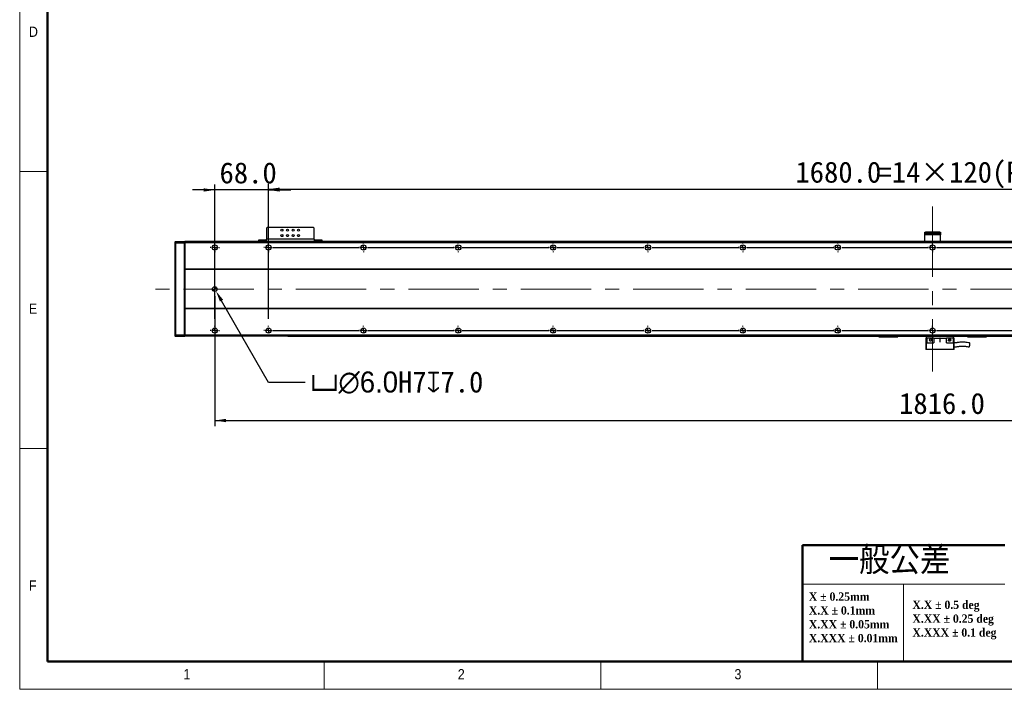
# Model space of a CAD drawing. Header units: millimetres. Extents: x 35 to 2905, y 35 to 2044.
# Tile 1 of 6: x 35 to 1281, y 35 to 881. Entities that reach past the tile are written whole.
import ezdxf

# ---------------------------------------------------------------- set-up
doc = ezdxf.new("R2010")
doc.units = ezdxf.units.MM
doc.header["$LTSCALE"] = 7
doc.header["$PDSIZE"] = -1
doc.linetypes.add('CENTERX2', pattern=[20.32, 12.7, -2.54, 2.54, -2.54])
doc.layers.add('DIMNS', color=7, linetype='Continuous')
doc.styles.add('SLDTEXTSTYLE1', font='Gothic.ttf', dxfattribs={"width": 0.913})
doc.styles.add('SLDTEXTSTYLE2', font='timesbd.ttf', dxfattribs={"width": 0.933})
doc.styles.add('SLDTEXTSTYLE4', font='txt', dxfattribs={"bigfont": 'bigfont'})
doc.styles.add('SLDTEXTSTYLE8', font='txt')
doc.dimstyles.new('SLDDIMSTYLE0', dxfattribs={"dimtxt": 26.6, "dimasz": 14, "dimexe": 0, "dimexo": 0.0625, "dimgap": 6.65, "dimtad": 2, "dimdec": 1, "dimrnd": 1e-09, "dimzin": 4, "dimdsep": 46, "dimtxsty": 'SLDTEXTSTYLE8', "dimsah": 1, "dimcen": 0.09, "dimadec": 0, "dimazin": 1, "dimtfac": 1, "dimtdec": 1, "dimtofl": 0, "dimtmove": 0, "dimatfit": 3, "dimfxl": 0, "dimfrac": 2, "dimtolj": 1, "dimtzin": 12, "dimarcsym": 0})
doc.dimstyles.new('SLDDIMSTYLE1', dxfattribs={"dimtxt": 26.6, "dimasz": 14, "dimexe": 0, "dimexo": 0.0625, "dimgap": 6.65, "dimtad": 2, "dimdec": 1, "dimrnd": 1e-09, "dimzin": 4, "dimdsep": 46, "dimtxsty": 'SLDTEXTSTYLE8', "dimsah": 1, "dimcen": 0.09, "dimadec": 0, "dimazin": 1, "dimtfac": 1, "dimtdec": 1, "dimtmove": 0, "dimatfit": 0, "dimfxl": 0, "dimfrac": 2, "dimtolj": 1, "dimtzin": 12, "dimarcsym": 0})
doc.dimstyles.new('SLDDIMSTYLE4', dxfattribs={"dimtxt": 26.6, "dimasz": 14, "dimexe": 0, "dimexo": 0.0625, "dimgap": 6.65, "dimtad": 0, "dimtih": 1, "dimtoh": 1, "dimdec": 1, "dimrnd": 1e-09, "dimzin": 4, "dimdsep": 46, "dimtxsty": 'SLDTEXTSTYLE8', "dimsah": 1, "dimcen": 0, "dimadec": 0, "dimazin": 1, "dimtfac": 1, "dimtdec": 1, "dimtofl": 0, "dimtmove": 0, "dimatfit": 3, "dimfxl": 0, "dimfrac": 2, "dimtolj": 1, "dimtzin": 12, "dimarcsym": 0})

# ---------------------------------------------------------------- blocks, each defined once
blk = doc.blocks.new('SW_NOTE_0')
at = {"color": 0, "linetype": 'Continuous', "lineweight": 0, "char_height": 10.5, "attachment_point": 1, "style": 'SLDTEXTSTYLE2'}
for s, insert in [('X.X ± 0.5 deg', (0, 13.8)), ('X.XX ± 0.25 deg', (0, -3.7)), ('X.XXX ± 0.1 deg', (0, -21.2))]:
    blk.add_mtext(s, dxfattribs=dict(at, insert=insert))
blk = doc.blocks.new('SW_NOTE_1')
at = {"color": 0, "linetype": 'Continuous', "lineweight": 0, "char_height": 10.5, "attachment_point": 1, "style": 'SLDTEXTSTYLE2'}
for s, insert in [('X ± 0.25mm ', (0, 13.8)), ('X.X ± 0.1mm', (0, -3.7))]:
    blk.add_mtext(s, dxfattribs=dict(at, insert=insert))
blk = doc.blocks.new('SW_NOTE_2')
at = {"color": 0, "linetype": 'Continuous', "lineweight": 0, "char_height": 10.5, "attachment_point": 1, "style": 'SLDTEXTSTYLE2'}
for s, insert in [('X.XX ± 0.05mm', (0, 13.8)), ('X.XXX ± 0.01mm', (0, -3.7))]:
    blk.add_mtext(s, dxfattribs=dict(at, insert=insert))
blk = doc.blocks.new('_D_13')
at = {"layer": 'DIMNS'}
for p, q in [((281.8, 532), (281.8, 367.7)), ((2097.8, 526.4), (2097.8, 367.7)), ((281.8, 374.7), (2097.8, 374.7))]:
    blk.add_line(p, q, dxfattribs=at)
for points in [[(281.8, 374.7), (295.8, 372.6), (295.8, 376.8)], [(2097.8, 374.7), (2083.8, 376.8), (2083.8, 372.6)]]:
    blk.add_solid(points, dxfattribs=at)
at = {"layer": 'DIMNS', "insert": (1147.4, 409.6), "char_height": 26.6, "attachment_point": 1, "style": 'SLDTEXTSTYLE8'}
blk.add_mtext('1816.0', dxfattribs=at)
blk = doc.blocks.new('_D_15')
at = {"layer": 'Defpoints', "color": 0}
for p in [(280.3, 543.5), (283.3, 538.3)]:
    blk.add_point(p, dxfattribs=at)
at = {"layer": 'DIMNS', "color": 0, "lineweight": -2}
for p, q in [((349.9, 422.9), (290.3, 526.1)), ((396.1, 422.9), (349.9, 422.9))]:
    blk.add_line(p, q, dxfattribs=at)
at = {"layer": 'DIMNS', "color": 0}
blk.add_solid([(292.3, 527.3), (288.3, 525), (283.3, 538.3)], dxfattribs=at)
at = {"layer": 'DIMNS', "color": 0, "insert": (402.8, 436.7), "char_height": 26.6, "attachment_point": 1, "style": 'SLDTEXTSTYLE8'}
blk.add_mtext('\\A1;{\\fGDT|b0|i0|c134|p2;v\\fMS PGothic|b0|i0|c128|p34;∅6.0}H7{\\fGDT|b0|i0|c134|p2;x}7.0', dxfattribs=at)
blk = doc.blocks.new('_D_18')
at = {"layer": 'DIMNS'}
for p, q in [((349.8, 503.1), (349.8, 674)), ((2029.8, 503.1), (2029.8, 674)), ((349.8, 667), (2029.8, 667))]:
    blk.add_line(p, q, dxfattribs=at)
for points in [[(349.8, 667), (363.8, 664.9), (363.8, 669.1)], [(2029.8, 667), (2015.8, 669.1), (2015.8, 664.9)]]:
    blk.add_solid(points, dxfattribs=at)
at = {"layer": 'DIMNS', "char_height": 26.6, "attachment_point": 1, "style": 'SLDTEXTSTYLE8'}
for s, insert in [('1680.0', (1016.3, 701.9)), ('=14×120(PITCH)', (1120.2, 701.9))]:
    blk.add_mtext(s, dxfattribs=dict(at, insert=insert))
blk = doc.blocks.new('_D_19')
at = {"layer": 'DIMNS'}
for p, q in [((281.8, 503.1), (281.8, 673.1)), ((349.8, 503.1), (349.8, 673.1)), ((281.8, 666.1), (253.8, 666.1)), ((349.8, 666.1), (281.8, 666.1)), ((349.8, 666.1), (377.8, 666.1))]:
    blk.add_line(p, q, dxfattribs=at)
for points in [[(281.8, 666.1), (267.8, 668.2), (267.8, 664)], [(349.8, 666.1), (363.8, 664), (363.8, 668.2)]]:
    blk.add_solid(points, dxfattribs=at)
at = {"layer": 'DIMNS', "insert": (287.8, 701), "char_height": 26.6, "attachment_point": 1, "style": 'SLDTEXTSTYLE8'}
blk.add_mtext('68.0', dxfattribs=at)
blk = doc.blocks.new('SW_CENTERMARKSYMBOL_1')
at = {"layer": 'DIMNS', "color": 0}
for p, q in [((-5.08, 105), (-5.84, 105)), ((0, 105), (-2.54, 105)), ((0, 110.08), (0, 110.84)), ((0, 105), (0, 107.54)), ((0, 105), (0, 102.46)), ((0, 105), (2.54, 105)), ((0, 99.92), (0, 99.16)), ((5.08, 105), (5.84, 105)), ((182.92, 105), (182.16, 105)), ((188, 105), (185.46, 105)), ((188, 110.08), (188, 110.84)), ((188, 105), (188, 107.54)), ((188, 105), (188, 102.46)), ((188, 105), (190.54, 105)), ((188, 99.92), (188, 99.16)), ((193.08, 105), (193.84, 105)), ((-5.08, 0), (-5.84, 0)), ((0, 0), (-2.54, 0)), ((0, 5.08), (0, 5.84)), ((0, 0), (0, 2.54)), ((0, 0), (0, -2.54)), ((0, 0), (2.54, 0)), ((5.08, 0), (5.84, 0)), ((0, -5.08), (0, -5.84))]:
    blk.add_line(p, q, dxfattribs=at)
blk = doc.blocks.new('SW_CENTERMARKSYMBOL_2')
at = {"layer": 'DIMNS', "color": 0}
for p, q in [((-125.08, 0), (-125.84, 0)), ((-120, 0), (-122.54, 0)), ((-120, 5.08), (-120, 5.84)), ((-120, 0), (-120, 2.54)), ((-120, 0), (-120, -2.54)), ((-120, 0), (-117.46, 0)), ((-114.92, 0), (-5.08, 0)), ((-5.08, 0), (-5.84, 0)), ((0, 0), (-2.54, 0)), ((0, 0), (-2.54, 0)), ((0, 5.08), (0, 5.84)), ((0, 0), (0, 2.54)), ((0, 0), (0, 2.54)), ((0, 0), (0, -2.54)), ((0, 0), (2.54, 0)), ((0, 0), (0, -2.54)), ((0, 0), (2.54, 0)), ((5.08, 0), (5.84, 0)), ((5.08, 0), (114.92, 0)), ((114.92, 0), (114.16, 0)), ((120, 0), (117.46, 0)), ((120, 0), (117.46, 0)), ((120, 0), (117.46, 0)), ((120, 5.08), (120, 5.84)), ((120, 0), (120, 2.54)), ((120, 0), (120, 2.54)), ((120, 0), (120, 2.54)), ((120, 0), (120, -2.54)), ((120, 0), (122.54, 0)), ((120, 0), (120, -2.54)), ((120, 0), (122.54, 0)), ((120, 0), (120, -2.54)), ((120, 0), (122.54, 0)), ((125.08, 0), (125.84, 0)), ((125.08, 0), (234.92, 0)), ((234.92, 0), (234.16, 0)), ((240, 0), (237.46, 0)), ((240, 0), (237.46, 0)), ((240, 0), (237.46, 0)), ((240, 0), (237.46, 0)), ((240, 5.08), (240, 5.84)), ((240, 0), (240, 2.54)), ((240, 0), (240, 2.54)), ((240, 0), (240, 2.54)), ((240, 0), (240, 2.54)), ((240, 0), (240, -2.54)), ((240, 0), (242.54, 0)), ((240, 0), (240, -2.54)), ((240, 0), (242.54, 0)), ((240, 0), (240, -2.54)), ((240, 0), (242.54, 0)), ((240, 0), (240, -2.54)), ((240, 0), (242.54, 0)), ((245.08, 0), (245.84, 0)), ((245.08, 0), (354.92, 0)), ((354.92, 0), (354.16, 0)), ((360, 0), (357.46, 0)), ((360, 0), (357.46, 0)), ((360, 0), (357.46, 0)), ((360, 0), (357.46, 0)), ((360, 0), (357.46, 0)), ((360, 5.08), (360, 5.84)), ((360, 0), (360, 2.54)), ((360, 0), (360, 2.54)), ((360, 0), (360, 2.54)), ((360, 0), (360, 2.54)), ((360, 0), (360, 2.54)), ((360, 0), (360, -2.54)), ((360, 0), (362.54, 0)), ((360, 0), (360, -2.54)), ((360, 0), (362.54, 0)), ((360, 0), (360, -2.54)), ((360, 0), (362.54, 0)), ((360, 0), (360, -2.54)), ((360, 0), (362.54, 0)), ((360, 0), (360, -2.54)), ((360, 0), (362.54, 0)), ((365.08, 0), (365.84, 0)), ((365.08, 0), (474.92, 0)), ((474.92, 0), (474.16, 0)), ((480, 0), (477.46, 0)), ((480, 0), (477.46, 0)), ((480, 0), (477.46, 0)), ((480, 0), (477.46, 0)), ((480, 0), (477.46, 0)), ((480, 0), (477.46, 0)), ((480, 5.08), (480, 5.84)), ((480, 0), (480, 2.54)), ((480, 0), (480, 2.54)), ((480, 0), (480, 2.54)), ((480, 0), (480, 2.54)), ((480, 0), (480, 2.54)), ((480, 0), (480, 2.54)), ((480, 0), (480, -2.54)), ((480, 0), (482.54, 0)), ((480, 0), (480, -2.54)), ((480, 0), (482.54, 0)), ((480, 0), (480, -2.54)), ((480, 0), (482.54, 0)), ((480, 0), (480, -2.54)), ((480, 0), (482.54, 0)), ((480, 0), (480, -2.54)), ((480, 0), (482.54, 0)), ((480, 0), (480, -2.54)), ((480, 0), (482.54, 0)), ((485.08, 0), (485.84, 0)), ((485.08, 0), (594.92, 0)), ((594.92, 0), (594.16, 0)), ((600, 0), (597.46, 0)), ((600, 0), (597.46, 0)), ((600, 0), (597.46, 0)), ((600, 0), (597.46, 0)), ((600, 0), (597.46, 0)), ((600, 0), (597.46, 0)), ((600, 0), (597.46, 0)), ((600, 5.08), (600, 5.84)), ((600, 0), (600, 2.54)), ((600, 0), (600, 2.54)), ((600, 0), (600, 2.54)), ((600, 0), (600, 2.54)), ((600, 0), (600, 2.54)), ((600, 0), (600, 2.54)), ((600, 0), (600, 2.54)), ((600, 0), (600, -2.54)), ((600, 0), (602.54, 0)), ((600, 0), (600, -2.54)), ((600, 0), (602.54, 0)), ((600, 0), (600, -2.54)), ((600, 0), (602.54, 0)), ((600, 0), (600, -2.54)), ((600, 0), (602.54, 0)), ((600, 0), (600, -2.54)), ((600, 0), (602.54, 0)), ((600, 0), (600, -2.54)), ((600, 0), (602.54, 0)), ((600, 0), (600, -2.54)), ((600, 0), (602.54, 0)), ((605.08, 0), (605.84, 0)), ((605.08, 0), (714.92, 0)), ((714.92, 0), (714.16, 0)), ((720, 0), (717.46, 0)), ((720, 0), (717.46, 0)), ((720, 0), (717.46, 0)), ((720, 0), (717.46, 0)), ((720, 0), (717.46, 0)), ((720, 0), (717.46, 0)), ((720, 0), (717.46, 0)), ((720, 0), (717.46, 0)), ((720, 5.08), (720, 5.84)), ((720, 0), (720, 2.54)), ((720, 0), (720, 2.54)), ((720, 0), (720, 2.54)), ((720, 0), (720, 2.54)), ((720, 0), (720, 2.54)), ((720, 0), (720, 2.54)), ((720, 0), (720, 2.54)), ((720, 0), (720, 2.54)), ((720, 0), (720, -2.54)), ((720, 0), (722.54, 0)), ((720, 0), (720, -2.54)), ((720, 0), (722.54, 0)), ((720, 0), (720, -2.54)), ((720, 0), (722.54, 0)), ((720, 0), (720, -2.54)), ((720, 0), (722.54, 0)), ((720, 0), (720, -2.54)), ((720, 0), (722.54, 0)), ((720, 0), (720, -2.54)), ((720, 0), (722.54, 0)), ((720, 0), (720, -2.54)), ((720, 0), (722.54, 0)), ((720, 0), (720, -2.54)), ((720, 0), (722.54, 0)), ((725.08, 0), (725.84, 0)), ((725.08, 0), (834.92, 0)), ((-120, -5.08), (-120, -5.84)), ((0, -5.08), (0, -5.84)), ((120, -5.08), (120, -5.84)), ((240, -5.08), (240, -5.84)), ((360, -5.08), (360, -5.84)), ((480, -5.08), (480, -5.84)), ((600, -5.08), (600, -5.84)), ((720, -5.08), (720, -5.84))]:
    blk.add_line(p, q, dxfattribs=at)
blk = doc.blocks.new('SW_CENTERMARKSYMBOL_3')
at = {"layer": 'DIMNS', "color": 0}
for p, q in [((-245.08, 0), (-245.84, 0)), ((-240, 0), (-242.54, 0)), ((-240, 5.08), (-240, 5.84)), ((-240, 0), (-240, 2.54)), ((-240, 0), (-240, -2.54)), ((-240, 0), (-237.46, 0)), ((-234.92, 0), (-125.08, 0)), ((-125.08, 0), (-125.84, 0)), ((-120, 0), (-122.54, 0)), ((-120, 0), (-122.54, 0)), ((-120, 5.08), (-120, 5.84)), ((-120, 0), (-120, 2.54)), ((-120, 0), (-120, 2.54)), ((-120, 0), (-120, -2.54)), ((-120, 0), (-117.46, 0)), ((-120, 0), (-120, -2.54)), ((-120, 0), (-117.46, 0)), ((-114.92, 0), (-114.16, 0)), ((-114.92, 0), (-5.08, 0)), ((-5.08, 0), (-5.84, 0)), ((0, 0), (-2.54, 0)), ((0, 0), (-2.54, 0)), ((0, 0), (-2.54, 0)), ((0, 5.08), (0, 5.84)), ((0, 0), (0, 2.54)), ((0, 0), (0, 2.54)), ((0, 0), (0, 2.54)), ((0, 0), (0, -2.54)), ((0, 0), (2.54, 0)), ((0, 0), (0, -2.54)), ((0, 0), (2.54, 0)), ((0, 0), (0, -2.54)), ((0, 0), (2.54, 0)), ((5.08, 0), (5.84, 0)), ((5.08, 0), (114.92, 0)), ((114.92, 0), (114.16, 0)), ((120, 0), (117.46, 0)), ((120, 0), (117.46, 0)), ((120, 0), (117.46, 0)), ((120, 0), (117.46, 0)), ((120, 5.08), (120, 5.84)), ((120, 0), (120, 2.54)), ((120, 0), (120, 2.54)), ((120, 0), (120, 2.54)), ((120, 0), (120, 2.54)), ((120, 0), (120, -2.54)), ((120, 0), (122.54, 0)), ((120, 0), (120, -2.54)), ((120, 0), (122.54, 0)), ((120, 0), (120, -2.54)), ((120, 0), (122.54, 0)), ((120, 0), (120, -2.54)), ((120, 0), (122.54, 0)), ((125.08, 0), (125.84, 0)), ((125.08, 0), (234.92, 0)), ((234.92, 0), (234.16, 0)), ((240, 0), (237.46, 0)), ((240, 0), (237.46, 0)), ((240, 0), (237.46, 0)), ((240, 0), (237.46, 0)), ((240, 0), (237.46, 0)), ((240, 5.08), (240, 5.84)), ((240, 0), (240, 2.54)), ((240, 0), (240, 2.54)), ((240, 0), (240, 2.54)), ((240, 0), (240, 2.54)), ((240, 0), (240, 2.54)), ((240, 0), (240, -2.54)), ((240, 0), (242.54, 0)), ((240, 0), (240, -2.54)), ((240, 0), (242.54, 0)), ((240, 0), (240, -2.54)), ((240, 0), (242.54, 0)), ((240, 0), (240, -2.54)), ((240, 0), (242.54, 0)), ((240, 0), (240, -2.54)), ((240, 0), (242.54, 0)), ((245.08, 0), (245.84, 0)), ((245.08, 0), (354.92, 0)), ((354.92, 0), (354.16, 0)), ((360, 0), (357.46, 0)), ((360, 0), (357.46, 0)), ((360, 0), (357.46, 0)), ((360, 0), (357.46, 0)), ((360, 0), (357.46, 0)), ((360, 0), (357.46, 0)), ((360, 5.08), (360, 5.84)), ((360, 0), (360, 2.54)), ((360, 0), (360, 2.54)), ((360, 0), (360, 2.54)), ((360, 0), (360, 2.54)), ((360, 0), (360, 2.54)), ((360, 0), (360, 2.54)), ((360, 0), (360, -2.54)), ((360, 0), (362.54, 0)), ((360, 0), (360, -2.54)), ((360, 0), (362.54, 0)), ((360, 0), (360, -2.54)), ((360, 0), (362.54, 0)), ((360, 0), (360, -2.54)), ((360, 0), (362.54, 0)), ((360, 0), (360, -2.54)), ((360, 0), (362.54, 0)), ((360, 0), (360, -2.54)), ((360, 0), (362.54, 0)), ((365.08, 0), (365.84, 0)), ((365.08, 0), (474.92, 0)), ((474.92, 0), (474.16, 0)), ((480, 0), (477.46, 0)), ((480, 0), (477.46, 0)), ((480, 0), (477.46, 0)), ((480, 0), (477.46, 0)), ((480, 0), (477.46, 0)), ((480, 0), (477.46, 0)), ((480, 0), (477.46, 0)), ((480, 5.08), (480, 5.84)), ((480, 0), (480, 2.54)), ((480, 0), (480, 2.54)), ((480, 0), (480, 2.54)), ((480, 0), (480, 2.54)), ((480, 0), (480, 2.54)), ((480, 0), (480, 2.54)), ((480, 0), (480, 2.54)), ((480, 0), (480, -2.54)), ((480, 0), (482.54, 0)), ((480, 0), (480, -2.54)), ((480, 0), (482.54, 0)), ((480, 0), (480, -2.54)), ((480, 0), (482.54, 0)), ((480, 0), (480, -2.54)), ((480, 0), (482.54, 0)), ((480, 0), (480, -2.54)), ((480, 0), (482.54, 0)), ((480, 0), (480, -2.54)), ((480, 0), (482.54, 0)), ((480, 0), (480, -2.54)), ((480, 0), (482.54, 0)), ((485.08, 0), (485.84, 0)), ((485.08, 0), (594.92, 0)), ((594.92, 0), (594.16, 0)), ((600, 0), (597.46, 0)), ((600, 0), (597.46, 0)), ((600, 0), (597.46, 0)), ((600, 0), (597.46, 0)), ((600, 0), (597.46, 0)), ((600, 0), (597.46, 0)), ((600, 0), (597.46, 0)), ((600, 0), (597.46, 0)), ((600, 5.08), (600, 5.84)), ((600, 0), (600, 2.54)), ((600, 0), (600, 2.54)), ((600, 0), (600, 2.54)), ((600, 0), (600, 2.54)), ((600, 0), (600, 2.54)), ((600, 0), (600, 2.54)), ((600, 0), (600, 2.54)), ((600, 0), (600, 2.54)), ((600, 0), (600, -2.54)), ((600, 0), (602.54, 0)), ((600, 0), (600, -2.54)), ((600, 0), (602.54, 0)), ((600, 0), (600, -2.54)), ((600, 0), (602.54, 0)), ((600, 0), (600, -2.54)), ((600, 0), (602.54, 0)), ((600, 0), (600, -2.54)), ((600, 0), (602.54, 0)), ((600, 0), (600, -2.54)), ((600, 0), (602.54, 0)), ((600, 0), (600, -2.54)), ((600, 0), (602.54, 0)), ((600, 0), (600, -2.54)), ((600, 0), (602.54, 0)), ((605.08, 0), (605.84, 0)), ((605.08, 0), (714.92, 0)), ((-240, -5.08), (-240, -5.84)), ((-120, -5.08), (-120, -5.84)), ((0, -5.08), (0, -5.84)), ((120, -5.08), (120, -5.84)), ((240, -5.08), (240, -5.84)), ((360, -5.08), (360, -5.84)), ((480, -5.08), (480, -5.84)), ((600, -5.08), (600, -5.84))]:
    blk.add_line(p, q, dxfattribs=at)
blk = doc.blocks.new('SW_DOWELSYMBOL_0')
at = {"linetype": 'Continuous', "lineweight": 18}
h = blk.add_hatch(color=0, dxfattribs=at)
edge = h.paths.add_edge_path(flags=0)
edge.add_arc((0, 0), 3, 180, 270)
edge.add_line((0, -3), (0, 0))
edge.add_line((0, 0), (-3, 0))
h = blk.add_hatch(color=0, dxfattribs=at)
edge = h.paths.add_edge_path(flags=0)
edge.add_arc((0, 0), 3, 0, 90)
edge.add_line((0, 3), (0, 0))
edge.add_line((0, 0), (3, 0))
at = {"layer": 'DIMNS', "color": 0}
blk.add_circle((0, 0), 3, dxfattribs=at)

msp = doc.modelspace()

# ---------------------------------------------------------------- linework, layer by layer
at = {"color": 7, "linetype": 'Continuous', "lineweight": 18}
for p, q in [((35, 2044), (35, 35)), ((70, 2009), (70, 70)), ((35, 689.5), (70, 689.5)), ((70, 339.5), (35, 339.5)), ((1281, 168), (1025.29, 168)), ((1153.14, 168), (1153.14, 70)), ((70, 70), (2870, 70)), ((420, 35), (420, 70)), ((770, 70), (770, 35)), ((861, 70), (2870, 70)), ((1120, 35), (1120, 70)), ((35, 35), (2905, 35))]:
    msp.add_line(p, q, dxfattribs=at)
at = {"color": 7, "linetype": 'Continuous', "lineweight": 50}
for p, q in [((70, 2009), (70, 70)), ((1025.29, 217), (1025.29, 70)), ((1025.29, 217), (1281, 217)), ((70, 70), (2870, 70))]:
    msp.add_line(p, q, dxfattribs=at)
at = {"color": 7, "linetype": 'Continuous', "lineweight": 25}
for p, q in [((348.3, 618.66), (347.3, 617.66)), ((347.3, 617.66), (347.3, 603.86)), ((406.3, 618.66), (348.3, 618.66)), ((407.3, 617.66), (406.3, 618.66)), ((407.3, 603.86), (407.3, 617.66)), ((1179.8, 610.86), (1179.8, 612.86)), ((1179.8, 612.86), (1180.8, 612.86)), ((1180.8, 610.86), (1179.8, 610.86)), ((1179.8, 609.36), (1179.8, 610.86)), ((1180.8, 612.86), (1180.8, 610.86)), ((1198.8, 612.86), (1180.8, 612.86)), ((1198.8, 610.86), (1180.8, 610.86)), ((1198.8, 610.86), (1198.8, 612.86)), ((1198.8, 612.86), (1199.8, 612.86)), ((1199.8, 610.86), (1198.8, 610.86)), ((1199.8, 612.86), (1199.8, 610.86)), ((1199.8, 610.86), (1199.8, 609.36)), ((231.8, 600.56), (232.1, 600.86)), ((231.8, 598.73), (231.8, 600.56)), ((231.8, 598.73), (232.1, 598.86)), ((231.8, 482.98), (231.8, 598.73)), ((232.1, 600.86), (232.1, 598.86)), ((232.1, 600.86), (243.5, 600.86)), ((232.1, 598.86), (232.1, 482.86)), ((243.5, 598.86), (232.1, 598.86)), ((243.5, 598.86), (243.5, 600.86)), ((243.8, 600.56), (243.5, 600.86)), ((243.5, 482.86), (243.5, 598.86)), ((243.8, 598.73), (243.5, 598.86)), ((2135.8, 600.86), (243.8, 600.86)), ((243.8, 600.86), (243.8, 600.56)), ((243.8, 600.56), (243.8, 600.36)), ((2135.8, 600.36), (243.8, 600.36)), ((243.8, 600.36), (243.8, 599.36)), ((2135.8, 599.36), (243.8, 599.36)), ((243.8, 599.36), (243.8, 565.86)), ((337.3, 600.86), (337.3, 602.86)), ((337.3, 602.86), (338.3, 602.86)), ((338.3, 602.86), (338.3, 600.86)), ((338.3, 602.86), (346.3, 602.86)), ((346.3, 602.86), (346.3, 600.86)), ((347.3, 602.86), (346.3, 602.86)), ((407.3, 603.86), (347.3, 603.86)), ((347.3, 600.86), (347.3, 603.86)), ((407.3, 603.86), (407.3, 600.86)), ((408.3, 602.86), (407.3, 602.86)), ((408.3, 602.86), (408.3, 600.86)), ((408.3, 602.86), (416.3, 602.86)), ((416.3, 600.86), (416.3, 602.86)), ((416.3, 602.86), (417.3, 602.86)), ((417.3, 602.86), (417.3, 600.86)), ((1199.8, 609.36), (1179.8, 609.36)), ((1179.8, 600.86), (1179.8, 609.36)), ((1199.8, 600.86), (1199.8, 609.36)), ((2135.8, 565.86), (243.8, 565.86)), ((243.8, 565.86), (243.8, 565.36)), ((2135.8, 565.36), (243.8, 565.36)), ((243.8, 565.36), (243.8, 516.36)), ((2135.8, 516.36), (243.8, 516.36)), ((243.8, 516.36), (243.8, 515.86)), ((2135.8, 515.86), (243.8, 515.86)), ((243.8, 515.86), (243.8, 482.36)), ((231.8, 481.16), (231.8, 482.98)), ((231.8, 482.98), (232.1, 482.86)), ((231.8, 481.16), (232.1, 480.86)), ((232.1, 482.86), (232.1, 480.86)), ((232.1, 482.86), (243.5, 482.86)), ((243.5, 480.86), (232.1, 480.86)), ((243.8, 482.98), (243.5, 482.86)), ((243.5, 480.86), (243.5, 482.86)), ((243.8, 481.16), (243.5, 480.86)), ((2135.8, 482.36), (243.8, 482.36)), ((243.8, 482.36), (243.8, 481.36)), ((243.8, 481.36), (243.8, 481.16)), ((2135.8, 481.36), (243.8, 481.36)), ((374.3, 481.36), (374.3, 481.26)), ((2024.3, 481.26), (374.3, 481.26)), ((374.3, 481.06), (374.3, 481.26)), ((2024.3, 481.06), (374.3, 481.06)), ((1121.8, 480.66), (1121.8, 481.06)), ((1121.8, 480.66), (1122.1, 480.36)), ((1121.8, 480.66), (1122.8, 480.66)), ((1122.93, 480.36), (1122.1, 480.36)), ((1122.8, 481.06), (1122.8, 480.66)), ((1122.93, 480.36), (1122.8, 480.66)), ((1122.8, 480.66), (1144.8, 480.66)), ((1144.68, 480.36), (1122.93, 480.36)), ((1144.68, 480.36), (1144.8, 480.66)), ((1145.5, 480.36), (1144.68, 480.36)), ((1144.8, 480.66), (1144.8, 481.06)), ((1144.8, 480.66), (1145.8, 480.66)), ((1145.5, 480.36), (1145.8, 480.66)), ((1145.8, 481.06), (1145.8, 480.66)), ((1181.3, 478.96), (1181.3, 464.56)), ((1182.5, 478.96), (1181.3, 478.96)), ((1182.3, 478.96), (1182.3, 481.06)), ((1182.5, 478.96), (1182.5, 472.96)), ((1191.3, 478.96), (1182.5, 478.96)), ((1191.3, 478.96), (1191.3, 472.96)), ((1191.3, 478.96), (1199.05, 478.96)), ((1199.55, 478.96), (1199.05, 478.96)), ((1199.05, 478.96), (1199.05, 474.21)), ((1199.55, 478.96), (1207.3, 478.96)), ((1199.55, 474.21), (1199.55, 478.96)), ((1207.3, 472.96), (1207.3, 478.96)), ((1216.1, 478.96), (1207.3, 478.96)), ((1210.68, 477.41), (1210.85, 477.51)), ((1212.31, 477.01), (1212.44, 476.61)), ((1216.1, 472.96), (1216.1, 478.96)), ((1217.3, 478.96), (1216.1, 478.96)), ((1216.3, 478.96), (1216.3, 481.06)), ((1217.3, 464.56), (1217.3, 478.96)), ((1233.8, 480.66), (1233.8, 481.06)), ((1233.8, 480.66), (1234.1, 480.36)), ((1233.8, 480.66), (1234.8, 480.66)), ((1234.93, 480.36), (1234.1, 480.36)), ((1234.8, 481.06), (1234.8, 480.66)), ((1234.93, 480.36), (1234.8, 480.66)), ((1234.8, 480.66), (1256.8, 480.66)), ((1256.68, 480.36), (1234.93, 480.36)), ((1256.68, 480.36), (1256.8, 480.66)), ((1257.5, 480.36), (1256.68, 480.36)), ((1256.8, 480.66), (1256.8, 481.06)), ((1256.8, 480.66), (1257.8, 480.66)), ((1257.5, 480.36), (1257.8, 480.66)), ((1257.8, 481.06), (1257.8, 480.66)), ((1182.3, 464.56), (1181.3, 464.56)), ((1182.5, 472.96), (1182.3, 472.96)), ((1182.3, 464.56), (1182.3, 472.96)), ((1216.3, 464.56), (1182.3, 464.56)), ((1182.5, 472.96), (1191.3, 472.96)), ((1196.3, 464.56), (1196.3, 464.36)), ((1196.99, 464.36), (1196.3, 464.36)), ((1202.3, 464.36), (1196.99, 464.36)), ((1202.3, 464.36), (1202.3, 464.56)), ((1207.3, 472.96), (1216.1, 472.96)), ((1216.3, 472.96), (1216.1, 472.96)), ((1216.3, 472.96), (1216.3, 464.56)), ((1217.3, 464.56), (1216.3, 464.56))]:
    msp.add_line(p, q, dxfattribs=at)
for centre, radius in [((366.8, 615.36), 1.25), ((373.8, 615.36), 1.25), ((380.8, 615.36), 1.25), ((387.8, 615.36), 1.25), ((366.8, 608.36), 1.25), ((373.8, 608.36), 1.25), ((380.8, 608.36), 1.25), ((387.8, 608.36), 1.25), ((281.8, 593.36), 3.3), ((349.8, 593.36), 3.3), ((469.8, 593.36), 3.3), ((589.8, 593.36), 3.3), ((709.8, 593.36), 3.3), ((829.8, 593.36), 3.3), ((949.8, 593.36), 3.3), ((1069.8, 593.36), 3.3), ((1189.8, 593.36), 3.3), ((281.8, 540.86), 3), ((281.8, 488.36), 3.3), ((349.8, 488.36), 3.3), ((469.8, 488.36), 3.3), ((589.8, 488.36), 3.3), ((709.8, 488.36), 3.3), ((829.8, 488.36), 3.3), ((949.8, 488.36), 3.3), ((1069.8, 488.36), 3.3), ((1189.8, 488.36), 3.3), ((1187.3, 476.46), 1.6), ((1211.3, 476.46), 1.6)]:
    msp.add_circle(centre, radius, dxfattribs=at)
msp.add_arc((1199.3, 474.21), 0.25, 180, 0, dxfattribs=at)
for points, knots in [([(1188.44, 476.61), (1188.46, 476.48), (1188.5, 476.22), (1188.39, 475.83), (1188.17, 475.48), (1187.83, 475.22), (1187.42, 475.07), (1186.96, 475.06), (1186.52, 475.19), (1186.29, 475.37), (1186.18, 475.46)], [0, 0, 0, 0, 0.1147377, 0.2305924, 0.3509259, 0.4758245, 0.6054509, 0.7393981, 0.8775419, 1, 1, 1, 1]), ([(1187.28, 477.76), (1187.42, 477.73), (1187.71, 477.68), (1188.06, 477.42), (1188.24, 477.18), (1188.3, 477.03), (1188.31, 477.01)], [0, 0, 0, 0, 0.3223299, 0.6432152, 0.951835, 1, 1, 1, 1]), ([(1211.3, 477.61), (1211.19, 477.6), (1210.95, 477.58), (1210.64, 477.42), (1210.38, 477.18), (1210.21, 476.87), (1210.14, 476.53), (1210.17, 476.18), (1210.3, 475.85), (1210.53, 475.58), (1210.83, 475.39), (1211.17, 475.3), (1211.52, 475.31), (1211.85, 475.43), (1212.13, 475.64), (1212.34, 475.92), (1212.46, 476.26), (1212.45, 476.49), (1212.44, 476.61)], [0, 0, 0, 0, 0.0625027, 0.1249976, 0.1875006, 0.2499981, 0.3124968, 0.3749961, 0.4374967, 0.4999918, 0.562493, 0.6249992, 0.6874945, 0.7499987, 0.812496, 0.8749996, 0.9374988, 1, 1, 1, 1]), ([(1212.44, 476.61), (1212.46, 476.48), (1212.5, 476.22), (1212.39, 475.83), (1212.17, 475.48), (1211.83, 475.22), (1211.42, 475.07), (1210.96, 475.06), (1210.52, 475.19), (1210.29, 475.37), (1210.18, 475.46)], [0, 0, 0, 0, 0.1147374, 0.2305896, 0.3509276, 0.4758259, 0.6054435, 0.7393903, 0.8775422, 1, 1, 1, 1]), ([(1211.28, 477.76), (1211.42, 477.73), (1211.71, 477.68), (1212.06, 477.42), (1212.24, 477.18), (1212.3, 477.03), (1212.31, 477.01)], [0, 0, 0, 0, 0.3223358, 0.6432086, 0.9518342, 1, 1, 1, 1]), ([(1236.61, 472.75), (1235.64, 472.91), (1233.83, 473.19), (1231.36, 473.58), (1229.31, 473.75), (1227.45, 473.79), (1225.42, 473.71), (1223.59, 473.5), (1222.08, 473.28), (1221.07, 473.13), (1220.02, 472.98), (1218.96, 472.86), (1218.04, 472.78), (1217.49, 472.82), (1217.3, 472.83)], [0, 0, 0, 0, 0.1557752, 0.2907855, 0.3967691, 0.4749895, 0.5735875, 0.7047454, 0.7546869, 0.8070848, 0.8612075, 0.9159527, 0.9704039, 1, 1, 1, 1]), ([(1217.3, 467.84), (1217.54, 467.83), (1218.25, 467.81), (1219.4, 467.9), (1221.08, 468.09), (1222.78, 468.36), (1224.46, 468.59), (1225.91, 468.73), (1227.59, 468.82), (1229.5, 468.76), (1231.54, 468.53), (1233.65, 468.17), (1235.2, 467.94), (1236.04, 467.81)], [0, 0, 0, 0, 0.0368698, 0.1125397, 0.1785183, 0.3028051, 0.3842704, 0.4445307, 0.5302879, 0.6473399, 0.7447489, 0.8603545, 1, 1, 1, 1]), ([(1236.05, 467.85), (1236.08, 467.84), (1236.18, 467.8), (1236.37, 468.07), (1236.59, 468.56), (1236.78, 469.26), (1236.92, 470.07), (1236.99, 470.91), (1237, 471.69), (1236.92, 472.3), (1236.79, 472.69), (1236.67, 472.72), (1236.61, 472.73)], [0, 0, 0, 0, 0.05740578, 0.16302771, 0.26646707, 0.36997813, 0.47478885, 0.58158565, 0.69023253, 0.79977657, 0.90881809, 1, 1, 1, 1])]:
    msp.add_open_spline(points, degree=3, knots=knots, dxfattribs=at)
at = {"layer": 'DIMNS', "linetype": 'CENTERX2', "lineweight": 18}
for p, q in [((1189.8, 645.01), (1189.8, 436.71)), ((2180.25, 540.86), (199.35, 540.86))]:
    msp.add_line(p, q, dxfattribs=at)

# ---------------------------------------------------------------- block references
at = {"color": 7, "linetype": 'Continuous', "lineweight": 0}
for name, p in [('SW_NOTE_1', (1033.26, 143.65)), ('SW_NOTE_0', (1164.24, 133.27)), ('SW_NOTE_2', (1033.26, 108.65))]:
    msp.add_blockref(name, p, dxfattribs=at)
at = {"layer": 'DIMNS'}
for name, p in [('SW_CENTERMARKSYMBOL_1', (281.8, 488.36)), ('SW_CENTERMARKSYMBOL_3', (589.8, 593.36)), ('SW_DOWELSYMBOL_0', (281.8, 540.86)), ('SW_CENTERMARKSYMBOL_2', (469.8, 488.36))]:
    msp.add_blockref(name, p, dxfattribs=at)

# ---------------------------------------------------------------- texts
at = {"color": 7, "linetype": 'Continuous', "lineweight": 0, "attachment_point": 1}
for s, insert, char_height, style in [('D', (46.67, 872.52), 12.96, 'SLDTEXTSTYLE1'), ('E', (46.67, 522.52), 12.96, 'SLDTEXTSTYLE1'), ('一般公差', (1058.35, 215.56), 35, 'SLDTEXTSTYLE4'), ('F', (46.67, 172.52), 12.96, 'SLDTEXTSTYLE1'), ('1', (242.08, 60.52), 12.96, 'SLDTEXTSTYLE1'), ('2', (589.17, 60.52), 12.96, 'SLDTEXTSTYLE1'), ('3', (939.17, 60.52), 12.96, 'SLDTEXTSTYLE1')]:
    msp.add_mtext(s, dxfattribs=dict(at, insert=insert, char_height=char_height, style=style))

# ---------------------------------------------------------------- dimensions: what is measured, and where the dimension line sits
at = {"layer": 'DIMNS'}
for base, p1, p2, dimstyle, picture, middle in [((281.8, 666.05), (349.8, 494.2), (281.8, 494.2), 'SLDDIMSTYLE1', '_D_19', (320.62, 666.05)), ((2097.8, 374.75), (281.8, 540.86), (2097.8, 535.32), 'SLDDIMSTYLE0', '_D_13', (1199.38, 374.75))]:
    dim = msp.add_linear_dim(base=base, p1=p1, p2=p2, dimstyle=dimstyle, dxfattribs=at)
    dim.commit()
    dim.dimension.update_dxf_attribs({"geometry": picture, "text_midpoint": middle, "dimtype": 160})
dim = msp.add_linear_dim(base=(2029.8, 667), p1=(349.8, 494.2), p2=(2029.8, 494.2), text='<>=14×120(PITCH)', dimstyle='SLDDIMSTYLE0', dxfattribs=at)
dim.commit()
dim.dimension.update_dxf_attribs({"geometry": '_D_18', "text_midpoint": (1199.38, 667), "dimtype": 160})
dim = msp.add_diameter_dim_2p(p1=(280.3, 543.46), p2=(283.3, 538.26), text='{\\fGDT|b0|i0|c134|p2;v\\fMS PGothic|b0|i0|c128|p34;<>}H7{\\fGDT|b0|i0|c134|p2;x}7.0', dimstyle='SLDDIMSTYLE4', dxfattribs=at)
dim.commit()
dim.dimension.update_dxf_attribs({"geometry": '_D_15', "text_midpoint": (528.14, 422.89), "dimtype": 163})

doc.saveas('drawing.dxf')
